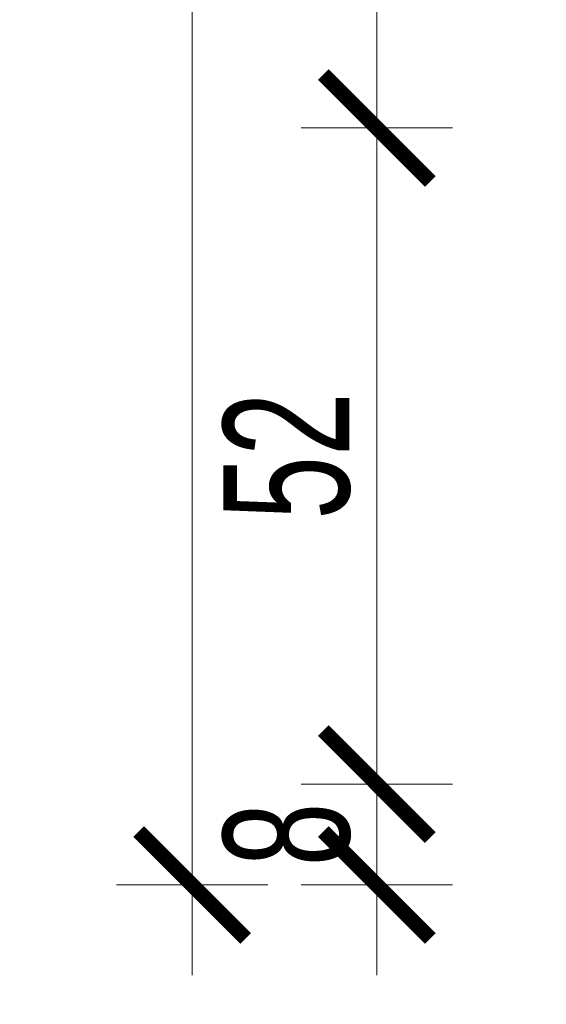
# Model space of a CAD drawing. Header units: millimetres. Extents: x -6792 to 22441, y -13430 to 4653.
# Tile 114 of 256: x -3933 to -3891, y -7693 to -7615. Entities that reach past the tile are written whole.
import ezdxf

# ---------------------------------------------------------------- set-up
doc = ezdxf.new("R2010")
doc.units = ezdxf.units.MM
doc.layers.add('_A_ROZWINIĘCIA_WYMIARY', color=252, linetype='Continuous', lineweight=15)
doc.styles.add('DIM', font='arial.ttf', dxfattribs={"width": 0.65})
doc.dimstyles.new('BP_EU_25-50', dxfattribs={"dimtxt": 10, "dimasz": 0.8, "dimexe": 0.75, "dimexo": 1, "dimgap": 2, "dimtad": 1, "dimdec": 0, "dimzin": 9, "dimdsep": 46, "dimtxsty": 'DIM', "dimblk": 'ARCH_1', "dimcen": 0, "dimdle": 50, "dimse1": 1, "dimse2": 1, "dimclrd": 256, "dimclre": 256, "dimclrt": 256, "dimadec": 0, "dimazin": 2, "dimtfac": 1, "dimtdec": 0, "dimtix": 1, "dimtmove": 2, "dimatfit": 0, "dimfxl": 0.75, "dimtolj": 1, "dimtzin": 0, "dimlwd": 15, "dimlwe": -1, "dimarcsym": 0})

# ---------------------------------------------------------------- blocks, each defined once
blk = doc.blocks.new('ARCH_1')
for p, q in [((1.13686837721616e-13, 7.499999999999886), (1.13686837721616e-13, -7.500000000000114)), ((8.920242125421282, -1.13686837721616e-13), (-8.920242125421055, -1.13686837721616e-13))]:
    blk.add_line(p, q)
at = {"const_width": 1.5}
blk.add_lwpolyline([(5.303300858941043, 5.303300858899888), (-5.303300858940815, -5.303300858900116)], dxfattribs=at)
blk = doc.blocks.new('*D1813')
at = {"layer": '_A_ROZWINIĘCIA_WYMIARY', "lineweight": 15, "transparency": 16777216}
for p, q in [((-3904.690977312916, -7675.235267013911), (-3904.690977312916, -7674.435267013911)), ((-3904.690977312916, -7684.035408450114), (-3904.690977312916, -7676.035267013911)), ((-3904.690977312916, -7684.835408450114), (-3904.690977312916, -7685.635408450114))]:
    blk.add_line(p, q, dxfattribs=at)
at = {"layer": 'Defpoints', "color": 0, "transparency": 16777216}
for p in [(-3904.690977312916, -7676.035267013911), (-3890.234414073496, -7676.035267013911), (-3890.234414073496, -7684.035408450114)]:
    blk.add_point(p, dxfattribs=at)
at = {"layer": '_A_ROZWINIĘCIA_WYMIARY', "lineweight": 15, "transparency": 16777216, "xscale": 0.8, "yscale": 0.8, "zscale": 0.8}
for p, rotation in [((-3904.690977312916, -7676.035267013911), 270), ((-3904.690977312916, -7684.035408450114), 90)]:
    blk.add_blockref('ARCH_1', p, dxfattribs=dict(at, rotation=rotation))
at = {"layer": '_A_ROZWINIĘCIA_WYMIARY', "transparency": 16777216, "insert": (-3911.796707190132, -7680.035337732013), "char_height": 10, "attachment_point": 5, "rotation": 90, "style": 'DIM'}
blk.add_mtext('\\A1;8', dxfattribs=at)
blk = doc.blocks.new('*D1814')
at = {"layer": '_A_ROZWINIĘCIA_WYMIARY', "lineweight": 15, "transparency": 16777216}
blk.add_line((-3904.690977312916, -7675.235267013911), (-3904.690977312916, -7624.835267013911), dxfattribs=at)
at = {"layer": 'Defpoints', "color": 0, "transparency": 16777216}
for p in [(-3904.690977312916, -7624.035267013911), (-3890.234414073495, -7624.035267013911), (-3890.234414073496, -7676.035267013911)]:
    blk.add_point(p, dxfattribs=at)
at = {"layer": '_A_ROZWINIĘCIA_WYMIARY', "lineweight": 15, "transparency": 16777216, "xscale": 0.8, "yscale": 0.8, "zscale": 0.8}
for p, rotation in [((-3904.690977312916, -7624.035267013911), 90), ((-3904.690977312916, -7676.035267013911), 270)]:
    blk.add_blockref('ARCH_1', p, dxfattribs=dict(at, rotation=rotation))
at = {"layer": '_A_ROZWINIĘCIA_WYMIARY', "transparency": 16777216, "insert": (-3911.796707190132, -7650.035267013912), "char_height": 10, "attachment_point": 5, "rotation": 90, "style": 'DIM'}
blk.add_mtext('\\A1;52', dxfattribs=at)
blk = doc.blocks.new('*D1815')
at = {"layer": '_A_ROZWINIĘCIA_WYMIARY', "lineweight": 15, "transparency": 16777216}
blk.add_line((-3904.690977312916, -7623.235267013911), (-3904.690977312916, -7564.835267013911), dxfattribs=at)
at = {"layer": 'Defpoints', "color": 0, "transparency": 16777216}
for p in [(-3904.690977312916, -7564.035267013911), (-3890.234414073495, -7564.035267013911), (-3890.234414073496, -7624.035267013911)]:
    blk.add_point(p, dxfattribs=at)
at = {"layer": '_A_ROZWINIĘCIA_WYMIARY', "lineweight": 15, "transparency": 16777216, "xscale": 0.8, "yscale": 0.8, "zscale": 0.8}
for p, rotation in [((-3904.690977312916, -7564.035267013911), 90), ((-3904.690977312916, -7624.035267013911), 270)]:
    blk.add_blockref('ARCH_1', p, dxfattribs=dict(at, rotation=rotation))
at = {"layer": '_A_ROZWINIĘCIA_WYMIARY', "transparency": 16777216, "insert": (-3911.796707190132, -7594.035267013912), "char_height": 10, "attachment_point": 5, "rotation": 90, "style": 'DIM'}
blk.add_mtext('\\A1;60', dxfattribs=at)
blk = doc.blocks.new('*D1784')
at = {"layer": '_A_ROZWINIĘCIA_WYMIARY', "lineweight": 15, "transparency": 16777216}
blk.add_line((-3919.337632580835, -7683.235408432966), (-3919.337632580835, -7384.835407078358), dxfattribs=at)
at = {"layer": 'Defpoints', "color": 0, "transparency": 16777216}
for p in [(-3919.337632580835, -7384.035407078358), (-3890.234414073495, -7384.035407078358), (-3890.234414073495, -7684.035408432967)]:
    blk.add_point(p, dxfattribs=at)
at = {"layer": '_A_ROZWINIĘCIA_WYMIARY', "lineweight": 15, "transparency": 16777216, "xscale": 0.8, "yscale": 0.8, "zscale": 0.8}
for p, rotation in [((-3919.337632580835, -7384.035407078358), 90), ((-3919.337632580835, -7684.035408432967), 270)]:
    blk.add_blockref('ARCH_1', p, dxfattribs=dict(at, rotation=rotation))
at = {"layer": '_A_ROZWINIĘCIA_WYMIARY', "transparency": 16777216, "insert": (-3926.446773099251, -7534.035407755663), "char_height": 10, "attachment_point": 5, "rotation": 90, "style": 'DIM'}
blk.add_mtext('\\A1;300', dxfattribs=at)
blk = doc.blocks.new('*D1844')
at = {"layer": '_A_ROZWINIĘCIA_WYMIARY', "lineweight": 15, "transparency": 16777216}
blk.add_line((-3771.034414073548, -7699.963862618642), (-3889.434414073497, -7699.963862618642), dxfattribs=at)
at = {"layer": 'Defpoints', "color": 0, "transparency": 16777216}
for p in [(-3890.234414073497, -7684.035408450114), (-3770.234414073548, -7684.035407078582), (-3890.234414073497, -7699.963862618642)]:
    blk.add_point(p, dxfattribs=at)
at = {"layer": '_A_ROZWINIĘCIA_WYMIARY', "lineweight": 15, "transparency": 16777216, "xscale": 0.8, "yscale": 0.8, "zscale": 0.8, "rotation": 180}
blk.add_blockref('ARCH_1', (-3890.234414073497, -7699.963862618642), dxfattribs=at)
at = {"layer": '_A_ROZWINIĘCIA_WYMIARY', "lineweight": 15, "transparency": 16777216, "xscale": 0.8, "yscale": 0.8, "zscale": 0.8}
blk.add_blockref('ARCH_1', (-3770.234414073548, -7699.963862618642), dxfattribs=at)
at = {"layer": '_A_ROZWINIĘCIA_WYMIARY', "transparency": 16777216, "insert": (-3830.234414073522, -7692.858132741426), "char_height": 10, "attachment_point": 5, "style": 'DIM'}
blk.add_mtext('\\A1;120', dxfattribs=at)

msp = doc.modelspace()

# ---------------------------------------------------------------- dimensions: what is measured, and where the dimension line sits
at = {"layer": '_A_ROZWINIĘCIA_WYMIARY'}
for base, p1, p2, picture, middle in [((-3919.337632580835, -7384.035407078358), (-3890.234414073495, -7684.035408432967), (-3890.234414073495, -7384.035407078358), '*D1784', (-3926.446773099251, -7534.035407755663)), ((-3904.690977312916, -7564.035267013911), (-3890.234414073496, -7624.035267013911), (-3890.234414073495, -7564.035267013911), '*D1815', (-3911.796707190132, -7594.035267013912)), ((-3904.690977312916, -7624.035267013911), (-3890.234414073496, -7676.035267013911), (-3890.234414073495, -7624.035267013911), '*D1814', (-3911.796707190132, -7650.035267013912)), ((-3904.690977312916, -7676.035267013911), (-3890.234414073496, -7684.035408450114), (-3890.234414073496, -7676.035267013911), '*D1813', (-3911.796707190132, -7680.035337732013))]:
    dim = msp.add_linear_dim(base=base, p1=p1, p2=p2, angle=90, dimstyle='BP_EU_25-50', dxfattribs=at)
    dim.commit()
    dim.dimension.update_dxf_attribs({"geometry": picture, "text_midpoint": middle})
at = {"layer": '_A_ROZWINIĘCIA_WYMIARY', "color": 3}
dim = msp.add_linear_dim(base=(-3890.234414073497, -7699.963862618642), p1=(-3770.234414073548, -7684.035407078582), p2=(-3890.234414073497, -7684.035408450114), angle=180, dimstyle='BP_EU_25-50', dxfattribs=at)
dim.commit()
dim.dimension.update_dxf_attribs({"geometry": '*D1844', "text_midpoint": (-3830.234414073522, -7692.858132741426)})

doc.saveas('drawing.dxf')
